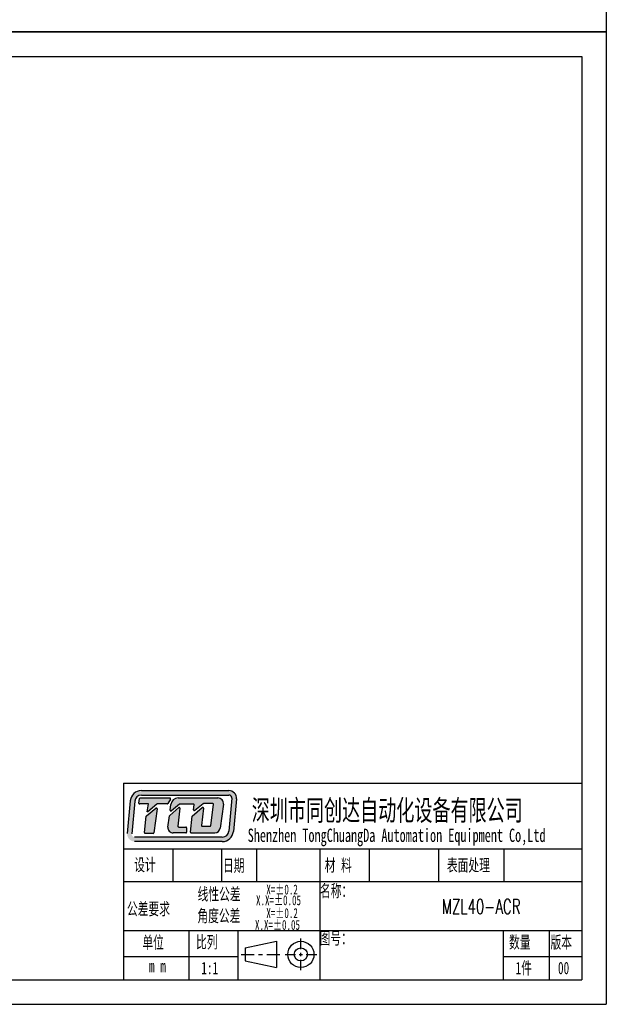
# Model space of a CAD drawing. Header units: millimetres. Extents: x 14462 to 14904, y 138 to 762.
# Tile 10 of 30: x 14715 to 14904, y 138 to 454. Entities that reach past the tile are written whole.
import ezdxf

# ---------------------------------------------------------------- set-up
doc = ezdxf.new("R2010")
doc.units = ezdxf.units.MM
doc.header["$LTSCALE"] = 0.3
doc.layers.add('外框', color=7, linetype='Continuous', lineweight=30)
doc.layers.add('文字', color=3, linetype='Continuous', lineweight=13)
doc.styles.add('SLDTEXTSTYLE2', font='txt')
doc.styles.get("Standard").update_dxf_attribs({"font": 'txt.shx', "width": 0.67, "oblique": 5, "bigfont": 'gbcbig.shx'})

# ---------------------------------------------------------------- blocks, each defined once
blk = doc.blocks.new('Y')
at = {"lineweight": 30}
for p, q in [((-4136.76, 2009.27), (-3862.74, 2009.27)), ((-4154.44, 2003.97), (-3857.44, 2003.97)), ((-4154.44, 2003.97), (-3857.44, 2003.97))]:
    blk.add_line(p, q, dxfattribs=at)
for points in [[(-3857.44, 2213.99), (-4154.44, 2213.99), (-4154.44, 2003.97)], [(-4136.76, 2009.27), (-4136.76, 2208.69), (-3862.74, 2208.69)]]:
    blk.add_lwpolyline(points, dxfattribs=at)
blk = doc.blocks.new('W')
at = {"lineweight": 30}
for p, q in [((-3857.44, 2213.99), (-3857.44, 2003.97)), ((-3857.44, 2213.99), (-3857.44, 2003.97)), ((-3862.74, 2208.69), (-3862.74, 2009.27))]:
    blk.add_line(p, q, dxfattribs=at)
blk.add_blockref('Y', (0, 0))

msp = doc.modelspace()

# ---------------------------------------------------------------- hatches: boundary and pattern name
at = {"layer": '外框'}
h = msp.add_hatch(color=256, dxfattribs=at)
h.dxf.hatch_style = 1
h.paths.add_polyline_path([(14782.408, 206.291), (14754.273, 206.291, 0.3871904), (14750.719, 203.054), (14749.736, 192.534, 0.4417631), (14752.105, 189.934), (14780.257, 189.934, 0.3876272), (14783.811, 193.176), (14784.778, 203.694, 0.4413093)])
h.paths.add_polyline_path([(14782.408, 204.863, -0.4413093), (14783.356, 203.824), (14782.39, 193.307, -0.3876272), (14780.257, 191.361), (14752.105, 191.361, -0.4417631), (14751.158, 192.402), (14752.14, 202.921, -0.3871904), (14754.273, 204.863)], flags=16)
h.paths.add_polyline_path([(14763.37, 203.947, -0.5692565), (14763.58, 203.596), (14762.783, 202.125, -0.2751589), (14762.574, 202), (14759.365, 202, 0.1785487), (14759.211, 201.943), (14756.3, 199.458), (14756.095, 199.458), (14756.56, 202.004), (14753.734, 202.004, -0.4551699), (14753.498, 202.275), (14753.698, 203.718, -0.3736999), (14753.933, 203.923)], flags=0)
h.paths.add_polyline_path([(14758.965, 200.627, -0.6728841), (14759.347, 200.408), (14758.317, 192.776, -0.3754282), (14758.081, 192.57), (14755.477, 192.57, -0.4451596), (14755.241, 192.833), (14755.788, 198.048, -0.2032664), (14755.878, 198.211)], flags=0)
h.paths.add_polyline_path([(14766.107, 203.948), (14778.844, 203.948, -0.4535474), (14780.613, 201.928), (14779.592, 194.262, -0.3759441), (14777.823, 192.713), (14770.27, 192.713, -0.443757), (14770.033, 192.975), (14770.542, 198.059), (14773.811, 200.835, -0.6781546), (14774.201, 200.628), (14773.597, 195.09, 0.4464345), (14773.833, 194.827), (14776.36, 194.827, 0.3783283), (14776.596, 195.035), (14777.445, 201.838, 0.4510331), (14777.209, 202.106), (14774.235, 202.106, 0.1736567), (14774.084, 202.052), (14771.443, 199.882, -0.6630003), (14771.055, 200.085), (14771.191, 201.722, 0.4388203), (14770.954, 201.98), (14766.626, 201.98, 0.1753949), (14766.474, 201.925), (14763.898, 199.779, -0.6807563), (14763.509, 199.992), (14763.746, 201.866, -0.3779258)], flags=0)
h.paths.add_polyline_path([(14763.374, 198.293), (14766.25, 200.821, -0.6841835), (14766.644, 200.617), (14766.019, 194.868, 0.4462884), (14766.255, 194.604), (14768.564, 194.604, -0.4142136), (14768.802, 194.366), (14768.802, 192.951, -0.4142136), (14768.564, 192.713), (14764.527, 192.713, -0.4294817), (14762.745, 194.591), (14763.296, 198.151, -0.1758286)], flags=0)
h.paths.add_polyline_path([(14763.58, 203.596, 0.5692565), (14763.37, 203.947), (14753.933, 203.923, 0.3736999), (14753.698, 203.718), (14753.498, 202.275, 0.4551699), (14753.734, 202.004), (14756.56, 202.004), (14756.095, 199.458), (14756.3, 199.458), (14759.211, 201.943, -0.1785487), (14759.365, 202), (14762.574, 202, 0.2751589), (14762.783, 202.125)], flags=0)
h.paths.add_polyline_path([(14759.347, 200.408, 0.6728841), (14758.965, 200.627), (14755.878, 198.211, 0.2032664), (14755.788, 198.048), (14755.241, 192.833, 0.4451596), (14755.477, 192.57), (14758.081, 192.57, 0.3754282), (14758.317, 192.776)], flags=0)
h.paths.add_polyline_path([(14766.644, 200.617, 0.6841835), (14766.25, 200.821), (14763.374, 198.293, 0.1758286), (14763.296, 198.151), (14762.745, 194.591, 0.4294817), (14764.527, 192.713), (14768.564, 192.713, 0.4142136), (14768.802, 192.951), (14768.802, 194.366, 0.4142136), (14768.564, 194.604), (14766.255, 194.604, -0.4462884), (14766.019, 194.868)], flags=0)
h.paths.add_polyline_path([(14778.844, 203.948), (14766.107, 203.948, 0.3779258), (14763.746, 201.866), (14763.509, 199.992, 0.6807563), (14763.898, 199.779), (14766.474, 201.925, -0.1753949), (14766.626, 201.98), (14770.954, 201.98, -0.4388203), (14771.191, 201.722), (14771.055, 200.085, 0.6630003), (14771.443, 199.882), (14774.084, 202.052, -0.1736567), (14774.235, 202.106), (14777.209, 202.106, -0.4510331), (14777.445, 201.838), (14776.596, 195.035, -0.3783283), (14776.36, 194.827), (14773.833, 194.827, -0.4464345), (14773.597, 195.09), (14774.201, 200.628, 0.6781546), (14773.811, 200.835), (14770.542, 198.059), (14770.033, 192.975, 0.443757), (14770.27, 192.713), (14777.823, 192.713, 0.3759441), (14779.592, 194.262), (14780.613, 201.928, 0.4535474)], flags=0)
h = msp.add_hatch(color=256, dxfattribs=at)
h.dxf.hatch_style = 1
h.paths.add_polyline_path([(14763.58, 203.596, 0.5692565), (14763.37, 203.947), (14753.933, 203.923, 0.3736999), (14753.698, 203.718), (14753.498, 202.275, 0.4551699), (14753.734, 202.004), (14756.56, 202.004), (14756.095, 199.458), (14756.3, 199.458), (14759.211, 201.943, -0.1785487), (14759.365, 202), (14762.574, 202, 0.2751589), (14762.783, 202.125)])
h.paths.add_polyline_path([(14759.347, 200.408, 0.6728841), (14758.965, 200.627), (14755.878, 198.211, 0.2032664), (14755.788, 198.048), (14755.241, 192.833, 0.4451596), (14755.477, 192.57), (14758.081, 192.57, 0.3754282), (14758.317, 192.776)])
h.paths.add_polyline_path([(14766.644, 200.617, 0.6841835), (14766.25, 200.821), (14763.374, 198.293, 0.1758286), (14763.296, 198.151), (14762.745, 194.591, 0.4294817), (14764.527, 192.713), (14768.564, 192.713, 0.4142136), (14768.802, 192.951), (14768.802, 194.366, 0.4142136), (14768.564, 194.604), (14766.255, 194.604, -0.4462884), (14766.019, 194.868)])
h.paths.add_polyline_path([(14778.844, 203.948), (14766.107, 203.948, 0.3779258), (14763.746, 201.866), (14763.509, 199.992, 0.6807563), (14763.898, 199.779), (14766.474, 201.925, -0.1753949), (14766.626, 201.98), (14770.954, 201.98, -0.4388203), (14771.191, 201.722), (14771.055, 200.085, 0.6630003), (14771.443, 199.882), (14774.084, 202.052, -0.1736567), (14774.235, 202.106), (14777.209, 202.106, -0.4510331), (14777.445, 201.838), (14776.596, 195.035, -0.3783283), (14776.36, 194.827), (14773.833, 194.827, -0.4464345), (14773.597, 195.09), (14774.201, 200.628, 0.6781546), (14773.811, 200.835), (14770.542, 198.059), (14770.033, 192.975, 0.443757), (14770.27, 192.713), (14777.823, 192.713, 0.3759441), (14779.592, 194.262), (14780.613, 201.928, 0.4535474)])

# ---------------------------------------------------------------- linework, layer by layer
at = {"layer": '外框', "lineweight": 30}
for p, q in [((14748.478, 208.636), (14895.707, 208.636)), ((14748.478, 208.636), (14748.478, 145.538)), ((14750.719, 203.054), (14749.736, 192.534)), ((14752.14, 202.921), (14751.158, 192.402)), ((14753.498, 202.275), (14753.698, 203.718)), ((14764.333, 187.603), (14764.333, 177.087)), ((14780.027, 187.603), (14780.027, 177.087)), ((14791.245, 187.603), (14791.245, 177.087)), ((14811.576, 187.603), (14811.576, 145.538)), ((14827.468, 187.603), (14827.468, 177.087)), ((14849.65, 187.603), (14849.65, 177.087)), ((14870.73, 187.603), (14870.73, 177.087)), ((14748.478, 177.087), (14895.707, 177.087)), ((14748.478, 161.312), (14895.707, 161.312)), ((14769.511, 161.312), (14769.511, 145.538)), ((14785.285, 161.312), (14785.285, 145.538)), ((14870.467, 161.312), (14870.467, 145.538)), ((14885.19, 161.312), (14885.19, 145.538)), ((14805.496, 155.366), (14805.496, 158.752)), ((14787.61, 155.777), (14797.689, 157.88)), ((14787.61, 155.777), (14787.61, 151.571)), ((14797.689, 157.88), (14797.689, 149.467)), ((14748.478, 152.974), (14785.285, 152.974)), ((14786.312, 153.674), (14790.457, 153.674)), ((14791.838, 153.674), (14793.22, 153.674)), ((14794.601, 153.674), (14798.746, 153.674)), ((14800.418, 153.674), (14803.804, 153.674)), ((14804.932, 153.674), (14806.06, 153.674)), ((14805.496, 153.11), (14805.496, 154.238)), ((14805.496, 148.596), (14805.496, 151.981)), ((14807.189, 153.674), (14810.574, 153.674)), ((14870.467, 152.974), (14895.707, 152.974)), ((14787.61, 151.571), (14797.689, 149.467))]:
    msp.add_line(p, q, dxfattribs=at)
at = {"layer": '外框'}
for p, q in [((14754.273, 206.291), (14782.408, 206.291)), ((14753.933, 203.923), (14763.37, 203.947)), ((14754.273, 204.863), (14782.408, 204.863)), ((14763.58, 203.596), (14762.783, 202.125)), ((14766.107, 203.948), (14778.844, 203.948)), ((14783.356, 203.824), (14782.39, 193.307)), ((14784.778, 203.694), (14783.811, 193.176)), ((14756.56, 202.004), (14753.734, 202.004)), ((14755.878, 198.211), (14758.965, 200.627)), ((14756.095, 199.458), (14756.56, 202.004)), ((14756.3, 199.458), (14756.095, 199.458)), ((14759.211, 201.943), (14756.3, 199.458)), ((14759.347, 200.408), (14758.317, 192.776)), ((14762.574, 202), (14759.365, 202)), ((14763.374, 198.293), (14766.25, 200.821)), ((14763.509, 199.992), (14763.746, 201.866)), ((14766.474, 201.925), (14763.898, 199.779)), ((14766.644, 200.617), (14766.019, 194.868)), ((14770.954, 201.98), (14766.626, 201.98)), ((14770.542, 198.059), (14773.811, 200.835)), ((14771.055, 200.085), (14771.191, 201.722)), ((14774.084, 202.052), (14771.443, 199.882)), ((14774.201, 200.628), (14773.597, 195.09)), ((14777.209, 202.106), (14774.235, 202.106)), ((14776.596, 195.035), (14777.445, 201.838)), ((14780.613, 201.928), (14779.592, 194.262)), ((14755.241, 192.833), (14755.788, 198.048)), ((14762.745, 194.591), (14763.296, 198.151)), ((14770.033, 192.975), (14770.542, 198.059)), ((14766.255, 194.604), (14768.564, 194.604)), ((14768.802, 194.366), (14768.802, 192.951)), ((14773.833, 194.827), (14776.36, 194.827)), ((14780.257, 191.361), (14752.105, 191.361)), ((14780.257, 189.934), (14752.105, 189.934)), ((14758.081, 192.57), (14755.477, 192.57)), ((14768.564, 192.713), (14764.527, 192.713)), ((14770.27, 192.713), (14777.823, 192.713)), ((14748.478, 187.603), (14895.707, 187.603))]:
    msp.add_line(p, q, dxfattribs=at)
at = {"layer": '外框', "lineweight": 30}
for radius in [4.207, 2.103]:
    msp.add_circle((14805.496, 153.674), radius, dxfattribs=at)
at = {"layer": '外框'}
for centre, radius, start, end in [((14754.273, 202.722), 3.569, 90, 174.66371), ((14782.408, 203.911), 2.379, 354.75075, 90), ((14754.273, 202.722), 2.142, 90, 174.66371), ((14763.371, 203.709), 0.238, 331.53887, 90.14277), ((14766.107, 201.568), 2.379, 90, 172.81149), ((14778.844, 202.163), 1.785, 352.41382, 90), ((14782.408, 203.911), 0.952, 354.75075, 90), ((14759.111, 200.44), 0.238, 352.31021, 128.05413), ((14759.365, 201.762), 0.238, 90, 130.49363), ((14762.574, 202.238), 0.238, 270, 331.53887), ((14763.746, 199.962), 0.238, 172.81149, 309.79279), ((14766.407, 200.643), 0.238, 353.7974, 131.31456), ((14766.626, 201.742), 0.238, 90, 129.79279), ((14770.954, 201.742), 0.238, 355.22864, 90), ((14771.292, 200.066), 0.238, 175.22864, 309.4062), ((14773.965, 200.654), 0.238, 353.76947, 130.34282), ((14774.235, 201.868), 0.238, 90, 129.4062), ((14777.209, 201.868), 0.238, 352.89219, 90), ((14756.024, 198.023), 0.238, 128.05413, 174.01321), ((14763.531, 198.114), 0.238, 131.31456, 171.20377), ((14764.527, 194.498), 1.785, 177.02945, 270), ((14766.255, 194.842), 0.238, 173.7974, 270), ((14768.564, 194.366), 0.238, 0, 90), ((14768.564, 192.951), 0.238, 270, 0), ((14770.27, 192.951), 0.238, 174.28163, 270), ((14773.833, 195.065), 0.238, 173.76947, 270), ((14776.36, 195.065), 0.238, 270, 352.89219), ((14777.823, 194.498), 1.785, 270, 352.41382), ((14780.257, 193.503), 2.142, 270, 354.75075), ((14780.257, 193.503), 3.569, 270, 354.75075), ((14755.477, 192.808), 0.238, 174.01321, 270), ((14758.081, 192.808), 0.238, 270, 352.31021)]:
    msp.add_arc(centre, radius, start, end, dxfattribs=at)
at = {"layer": '外框', "lineweight": 30}
for centre, start, end in [((14753.934, 203.685), 90.14277, 172.10561), ((14753.734, 202.242), 172.10561, 270)]:
    msp.add_arc(centre, 0.238, start, end, dxfattribs=at)

# ---------------------------------------------------------------- block references
at = {"layer": '外框', "lineweight": 25, "xscale": 1.487159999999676, "yscale": 1.487160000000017, "zscale": 1.48716}
for p in [(20640.217, -2530.237), (20640.217, -2842.572)]:
    msp.add_blockref('W', p, dxfattribs=at)

# ---------------------------------------------------------------- texts
at = {"layer": '外框', "style": 'SLDTEXTSTYLE2', "width": 0.67}
for s, height, p in [('深圳市同创达自动化设备有限公司', 6.66248, (14789.72, 196.658)), ('Shenzhen TongChuangDa Automation Equipment Co,Ltd', 4.28302, (14788.414, 189.8)), ('设计', 3.9658, (14751.966, 180.501)), ('日期', 3.9658, (14780.47, 180.285)), ('材 料', 3.9658, (14813.144, 180.366)), ('表面处理', 3.9658, (14852.391, 180.366)), ('线性公差', 3.9658, (14772.322, 171.074)), ('X=±0.2', 3.1726, (14794.403, 172.941)), ('名称：', 3.9658, (14811.628, 172.125)), ('公差要求', 3.9658, (14749.641, 166.327)), ('X.X=±0.05', 3.1726, (14791.092, 169.493)), ('角度公差', 3.9658, (14772.257, 164.097)), ('X=±0.2', 3.1726, (14794.403, 165.366)), ('X.X=±0.05', 3.1726, (14790.754, 161.579)), ('单位', 3.9658, (14754.565, 155.553)), ('比列', 3.9658, (14771.825, 155.674)), ('图号：', 3.9658, (14811.522, 156.914)), ('数量', 3.9658, (14872.354, 155.614)), ('版本', 3.9658, (14885.666, 155.614)), ('1件', 3.9658, (14874.466, 147.331)), (' m m', 3.9658, (14754.886, 147.962)), ('1:1', 3.9658, (14773.53, 147.331)), ('00', 3.9658, (14888.06, 147.331))]:
    msp.add_text(s, height=height, dxfattribs=at).set_placement(p)
at = {"layer": '文字', "ltscale": 0.3, "width": 0.67}
msp.add_text('MZL40-ACR', height=4.7143, dxfattribs=at).set_placement((14850.738, 166.697))

doc.saveas('drawing.dxf')
